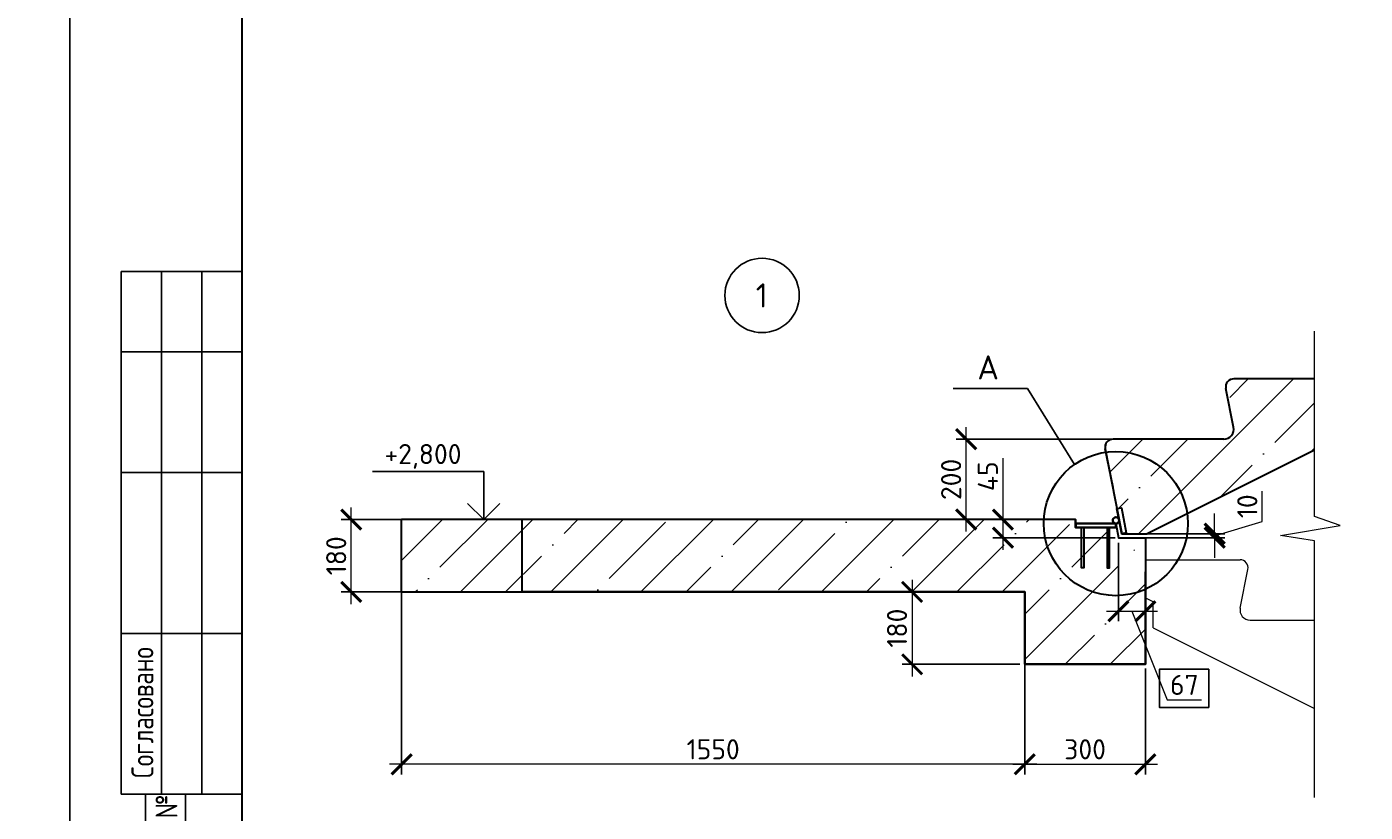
# Model space of a CAD drawing. Header units: millimetres. Extents: x 40580 to 2152466, y -328404 to 177125.
# Tile 5 of 252: x 269254 to 285899, y 143600 to 153370. Entities that reach past the tile are written whole.
import ezdxf
from ezdxf.enums import TextEntityAlignment as Align

# ---------------------------------------------------------------- set-up
doc = ezdxf.new("R2010")
doc.units = ezdxf.units.MM
for name, color, linetype in [('11', 7, 'Continuous'), ('12', 7, 'Continuous'), ('Столовая - обозначения', 7, 'Continuous'), ('ТЕКСТ 02', 7, 'Continuous')]:
    doc.layers.add(name, color=color, linetype=linetype)
for name, color, linetype, lineweight in [('RAZMER', 7, 'Continuous', 9), ('Основной', 1, 'Continuous', 40), ('отметки', 243, 'Continuous', 18), ('Размеры', 9, 'Continuous', 15), ('Столовая Двери и окна', 7, 'Continuous', 15), ('Тонкая', 81, 'Continuous', 20)]:
    doc.layers.add(name, color=color, linetype=linetype, lineweight=lineweight)
doc.styles.add('GOST type A Tekla', font='GOST2304A.ttf', dxfattribs={"height": 0.2})
doc.styles.add('ГОСТ', font='isocpeur.ttf')
doc.dimstyles.new('ГОСТ', dxfattribs={"dimscale": 0, "dimtxt": 2.5, "dimasz": 2.5, "dimexe": 1.25, "dimexo": 0.625, "dimtad": 1, "dimdec": 0, "dimtxsty": 'ГОСТ', "dimblk": 'ARCHTICK', "dimcen": 2.5, "dimdle": 1.5, "dimclrd": 256, "dimclre": 256, "dimclrt": 256, "dimadec": 0, "dimazin": 0, "dimtfac": 1, "dimtdec": 0, "dimtmove": 1, "dimatfit": 3, "dimfxl": 2, "dimtfill": 1, "dimlwd": -1, "dimarcsym": 0})

# ---------------------------------------------------------------- blocks, each defined once
blk = doc.blocks.new('Штамп')
at = {"layer": '11'}
blk.add_line((252070, 126228), (252070, 84178), dxfattribs=at)
at = {"layer": '11', "lineweight": 30}
blk.add_line((254210, 125978), (254210, 84428), dxfattribs=at)
at = {"layer": '12'}
for p, q in [((252710, 92928), (252710, 99428)), ((252710, 99428), (254210, 99428)), ((253210, 92928), (253210, 99428)), ((253710, 92928), (253710, 99428)), ((252710, 98428), (254210, 98428)), ((252710, 96928), (254210, 96928)), ((252710, 94928), (254210, 94928)), ((252710, 92928), (254210, 92928)), ((253010, 92928), (253010, 84428)), ((253510, 92928), (253510, 84428))]:
    blk.add_line(p, q, dxfattribs=at)
at = {"layer": '12', "style": 'GOST type A Tekla'}
for s, p in [('Согласовано', (253110, 93128)), ('Взам. инв. №', (253410, 91028))]:
    blk.add_text(s, height=273.6, rotation=90, dxfattribs=at).set_placement(p)
blk = doc.blocks.new('_ArchTick')
at = {"color": 0, "linetype": 'ByBlock', "const_width": 0.15}
blk.add_lwpolyline([(-0.5, -0.5), (0.5, 0.5)], dxfattribs=at)
blk = doc.blocks.new('*D5321')
at = {"layer": 'Defpoints', "color": 0, "lineweight": 25, "transparency": 16777216}
for p in [(273289, 147240), (273972, 147240), (273972, 146340)]:
    blk.add_point(p, dxfattribs=at)
at = {"layer": 'RAZMER', "transparency": 16777216}
blk.add_line((273289, 146190), (273289, 147390), dxfattribs=at)
at = {"layer": 'RAZMER', "lineweight": -2, "transparency": 16777216}
for p, q in [((273909, 147240), (273164, 147240)), ((273909, 146340), (273164, 146340))]:
    blk.add_line(p, q, dxfattribs=at)
at = {"layer": 'RAZMER', "transparency": 16777216, "xscale": 250, "yscale": 250, "zscale": 250}
for p, rotation in [((273289, 147240), 90), ((273289, 146340), 270)]:
    blk.add_blockref('_ArchTick', p, dxfattribs=dict(at, rotation=rotation))
at = {"layer": 'RAZMER', "transparency": 16777216, "insert": (273102, 146790), "char_height": 250, "attachment_point": 5, "rotation": 90, "style": 'ГОСТ', "bg_fill": 3, "box_fill_scale": 1.1, "bg_fill_color": 256, "bg_fill_true_color": 13158600, "bg_fill_transparency": 0}
blk.add_mtext('180', dxfattribs=at)
blk = doc.blocks.new('*D5322')
at = {"layer": 'Defpoints', "color": 0, "lineweight": 25, "transparency": 16777216}
for p in [(283070, 147065), (283070, 147015), (284026, 147065)]:
    blk.add_point(p, dxfattribs=at)
at = {"layer": 'RAZMER', "transparency": 16777216}
for p, q in [((284619, 147218), (284619, 147593)), ((284026, 147065), (284026, 147315)), ((284026, 147040), (284619, 147218)), ((284026, 147015), (284026, 147065)), ((284026, 147015), (284026, 147065)), ((284026, 147015), (284026, 146765))]:
    blk.add_line(p, q, dxfattribs=at)
at = {"layer": 'RAZMER', "lineweight": -2, "transparency": 16777216}
for p, q in [((283133, 147065), (284151, 147065)), ((283133, 147015), (284151, 147015))]:
    blk.add_line(p, q, dxfattribs=at)
at = {"layer": 'RAZMER', "transparency": 16777216, "xscale": 250, "yscale": 250, "zscale": 250}
for p, rotation in [((284026, 147065), 270), ((284026, 147015), 90)]:
    blk.add_blockref('_ArchTick', p, dxfattribs=dict(at, rotation=rotation))
at = {"layer": 'RAZMER', "transparency": 16777216, "insert": (284432, 147406), "char_height": 250, "attachment_point": 5, "rotation": 90, "style": 'ГОСТ', "bg_fill": 3, "box_fill_scale": 1.1, "bg_fill_color": 256, "bg_fill_true_color": 13158600, "bg_fill_transparency": 0}
blk.add_mtext('10', dxfattribs=at)
blk = doc.blocks.new('*D5323')
at = {"layer": 'Defpoints', "color": 0, "lineweight": 25, "transparency": 16777216}
for p in [(280924, 146340), (280264, 145440), (281665, 145440)]:
    blk.add_point(p, dxfattribs=at)
at = {"layer": 'RAZMER', "transparency": 16777216}
blk.add_line((280264, 146490), (280264, 145290), dxfattribs=at)
at = {"layer": 'RAZMER', "lineweight": -2, "transparency": 16777216}
for p, q in [((280862, 146340), (280139, 146340)), ((281603, 145440), (280139, 145440))]:
    blk.add_line(p, q, dxfattribs=at)
at = {"layer": 'RAZMER', "transparency": 16777216, "xscale": 250, "yscale": 250, "zscale": 250}
for p, rotation in [((280264, 146340), 90), ((280264, 145440), 270)]:
    blk.add_blockref('_ArchTick', p, dxfattribs=dict(at, rotation=rotation))
at = {"layer": 'RAZMER', "transparency": 16777216, "insert": (280076, 145890), "char_height": 250, "attachment_point": 5, "rotation": 90, "style": 'ГОСТ', "bg_fill": 3, "box_fill_scale": 1.1, "bg_fill_color": 256, "bg_fill_true_color": 13158600, "bg_fill_transparency": 0}
blk.add_mtext('180', dxfattribs=at)
blk = doc.blocks.new('*D5324')
at = {"layer": 'Defpoints', "color": 0, "lineweight": 25, "transparency": 16777216}
for p in [(281665, 145547), (283165, 145450), (283165, 144196)]:
    blk.add_point(p, dxfattribs=at)
at = {"layer": 'RAZMER', "lineweight": -2, "transparency": 16777216}
for p, q in [((281665, 145484), (281665, 144071)), ((283165, 145388), (283165, 144071))]:
    blk.add_line(p, q, dxfattribs=at)
at = {"layer": 'RAZMER', "transparency": 16777216}
blk.add_line((281515, 144196), (283315, 144196), dxfattribs=at)
at = {"layer": 'RAZMER', "transparency": 16777216, "xscale": 250, "yscale": 250, "zscale": 250, "rotation": 180}
blk.add_blockref('_ArchTick', (281665, 144196), dxfattribs=at)
at = {"layer": 'RAZMER', "transparency": 16777216, "xscale": 250, "yscale": 250, "zscale": 250}
blk.add_blockref('_ArchTick', (283165, 144196), dxfattribs=at)
at = {"layer": 'RAZMER', "transparency": 16777216, "insert": (282415, 144383), "char_height": 250, "attachment_point": 5, "style": 'ГОСТ', "bg_fill": 3, "box_fill_scale": 1.1, "bg_fill_color": 256, "bg_fill_true_color": 13158600, "bg_fill_transparency": 0}
blk.add_mtext('300', dxfattribs=at)
blk = doc.blocks.new('*D5325')
at = {"layer": 'Defpoints', "color": 0, "lineweight": 25, "transparency": 16777216}
for p in [(273915, 146573), (281665, 145024), (273915, 144196)]:
    blk.add_point(p, dxfattribs=at)
at = {"layer": 'RAZMER', "lineweight": -2, "transparency": 16777216}
for p, q in [((273915, 146510), (273915, 144071)), ((281665, 144962), (281665, 144071))]:
    blk.add_line(p, q, dxfattribs=at)
at = {"layer": 'RAZMER', "transparency": 16777216}
blk.add_line((281815, 144196), (273765, 144196), dxfattribs=at)
at = {"layer": 'RAZMER', "transparency": 16777216, "xscale": 250, "yscale": 250, "zscale": 250, "rotation": 180}
blk.add_blockref('_ArchTick', (273915, 144196), dxfattribs=at)
at = {"layer": 'RAZMER', "transparency": 16777216, "xscale": 250, "yscale": 250, "zscale": 250}
blk.add_blockref('_ArchTick', (281665, 144196), dxfattribs=at)
at = {"layer": 'RAZMER', "transparency": 16777216, "insert": (277790, 144383), "char_height": 250, "attachment_point": 5, "style": 'ГОСТ', "bg_fill": 3, "box_fill_scale": 1.1, "bg_fill_color": 256, "bg_fill_true_color": 13158600, "bg_fill_transparency": 0}
blk.add_mtext('1550', dxfattribs=at)
blk = doc.blocks.new('*D5326')
at = {"layer": 'Defpoints', "color": 0, "lineweight": 25, "transparency": 16777216}
for p in [(282235, 147240), (281393, 147015), (282852, 147015)]:
    blk.add_point(p, dxfattribs=at)
at = {"layer": 'RAZMER', "transparency": 16777216}
for p, q in [((281393, 148004), (281393, 147240)), ((281393, 147390), (281393, 146865))]:
    blk.add_line(p, q, dxfattribs=at)
at = {"layer": 'RAZMER', "lineweight": -2, "transparency": 16777216}
for p, q in [((282173, 147240), (281268, 147240)), ((282790, 147015), (281268, 147015))]:
    blk.add_line(p, q, dxfattribs=at)
at = {"layer": 'RAZMER', "transparency": 16777216, "xscale": 250, "yscale": 250, "zscale": 250}
for p, rotation in [((281393, 147240), 90), ((281393, 147015), 270)]:
    blk.add_blockref('_ArchTick', p, dxfattribs=dict(at, rotation=rotation))
at = {"layer": 'RAZMER', "transparency": 16777216, "insert": (281206, 147779), "char_height": 250, "attachment_point": 5, "rotation": 90, "style": 'ГОСТ', "bg_fill": 3, "box_fill_scale": 1.1, "bg_fill_color": 256, "bg_fill_true_color": 13158600, "bg_fill_transparency": 0}
blk.add_mtext('45', dxfattribs=at)
blk = doc.blocks.new('*D5327')
at = {"layer": 'Defpoints', "color": 0, "lineweight": 25, "transparency": 16777216}
for p in [(282830, 147015), (283165, 147005), (283165, 146100)]:
    blk.add_point(p, dxfattribs=at)
at = {"layer": 'RAZMER', "lineweight": -2, "transparency": 16777216}
for p, q in [((282830, 146953), (282830, 145975)), ((283165, 146943), (283165, 145975))]:
    blk.add_line(p, q, dxfattribs=at)
at = {"layer": 'RAZMER', "transparency": 16777216}
for p, q in [((282680, 146100), (283315, 146100)), ((282998, 146100), (283436, 144997)), ((283436, 144997), (283861, 144997))]:
    blk.add_line(p, q, dxfattribs=at)
at = {"layer": 'RAZMER', "transparency": 16777216, "xscale": 250, "yscale": 250, "zscale": 250, "rotation": 180}
blk.add_blockref('_ArchTick', (282830, 146100), dxfattribs=at)
at = {"layer": 'RAZMER', "transparency": 16777216, "xscale": 250, "yscale": 250, "zscale": 250}
blk.add_blockref('_ArchTick', (283165, 146100), dxfattribs=at)
at = {"layer": 'RAZMER', "transparency": 16777216, "insert": (283649, 145184), "char_height": 250, "attachment_point": 5, "style": 'ГОСТ', "bg_fill": 3, "box_fill_scale": 1.1, "bg_fill_color": 256, "bg_fill_true_color": 13158600, "bg_fill_transparency": 0}
blk.add_mtext('67', dxfattribs=at)
blk = doc.blocks.new('*D5334')
at = {"layer": 'Defpoints', "color": 0, "lineweight": 25, "transparency": 16777216}
for p in [(280936, 148241), (283094, 148241), (282235, 147240)]:
    blk.add_point(p, dxfattribs=at)
at = {"layer": 'RAZMER', "transparency": 16777216}
blk.add_line((280936, 147090), (280936, 148391), dxfattribs=at)
at = {"layer": 'RAZMER', "lineweight": -2, "transparency": 16777216}
for p, q in [((283031, 148241), (280811, 148241)), ((282173, 147240), (280811, 147240))]:
    blk.add_line(p, q, dxfattribs=at)
at = {"layer": 'RAZMER', "transparency": 16777216, "xscale": 250, "yscale": 250, "zscale": 250}
for p, rotation in [((280936, 148241), 90), ((280936, 147240), 270)]:
    blk.add_blockref('_ArchTick', p, dxfattribs=dict(at, rotation=rotation))
at = {"layer": 'RAZMER', "transparency": 16777216, "insert": (280749, 147740), "char_height": 250, "attachment_point": 5, "rotation": 90, "style": 'ГОСТ', "bg_fill": 3, "box_fill_scale": 1.1, "bg_fill_color": 256, "bg_fill_true_color": 13158600, "bg_fill_transparency": 0}
blk.add_mtext('200', dxfattribs=at)
blk = doc.blocks.new('ЗД1')
at = {"color": 18, "lineweight": 35, "true_color": 0x000000}
blk.add_lwpolyline([(461021, 158449), (461021, 158349), (460023, 158349), (460023, 158449)], close=True, dxfattribs=at)
at = {"layer": 'Столовая Двери и окна', "color": 18, "lineweight": 30, "true_color": 0x000000}
for points in [[(460173, 158349), (460233, 158349), (460233, 157349), (460173, 157349)], [(460871, 158349), (460811, 158349), (460811, 157349), (460871, 157349)]]:
    blk.add_lwpolyline(points, close=True, dxfattribs=at)

msp = doc.modelspace()

# ---------------------------------------------------------------- hatches: boundary and pattern name
at = {"layer": 'Размеры', "true_color": 0x000000, "transparency": 33554648}
h = msp.add_hatch(dxfattribs=at)
h.set_pattern_fill('ANSI35', color=18, scale=125)
h.set_pattern_definition([(45, (1896.8, 619101.2), (-561.266, 561.266), []), (45, (2458, 619101.2), (-561.266, 561.266), [992.1875, -198.4375, 0, -198.4375])])
h.paths.add_polyline_path([(282763.558, 148240.568), (284139.621, 148240.568, 0.473284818), (284262.193, 148390.083), (284166.019, 148870.957, -0.473284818), (284264.077, 148990.568), (285266.24, 148990.568), (285266.24, 148104.786), (283186.721, 147065.027), (282872.096, 147065.027), (282665.419, 148121.367, -0.472005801)])

# ---------------------------------------------------------------- linework, layer by layer
at = {"layer": 'RAZMER', "color": 18, "true_color": 0x000000}
msp.add_line((275274.394, 147240.277), (274602.972, 147240.277), dxfattribs=at)
at = {"layer": 'Основной', "color": 18, "lineweight": 30, "ltscale": 5, "true_color": 0x000000}
for p, q in [((285266.24, 148990.568), (284264.077, 148990.568)), ((284262.193, 148390.083), (284166.019, 148870.957)), ((284139.621, 148240.568), (282763.558, 148240.568)), ((284139.621, 148240.568), (282764.077, 148240.568)), ((282665.419, 148121.367), (282872.096, 147065.027)), ((282762.193, 147640.083), (282666.019, 148120.957)), ((282762.193, 147640.083), (282666.019, 148120.957)), ((282872.096, 147065.027), (283186.721, 147065.027))]:
    msp.add_line(p, q, dxfattribs=at)
at = {"layer": 'Основной', "color": 18, "lineweight": 0, "ltscale": 5, "true_color": 0x000000}
for p, q in [((283169.383, 146740.277), (284342.227, 146740.277)), ((284344.11, 146139.791), (284440.285, 146620.665)), ((283263.439, 146217.037), (283169.383, 146264.065)), ((283263.439, 145892.807), (283263.439, 146217.037)), ((284466.683, 145990.277), (285266.24, 145990.277))]:
    msp.add_line(p, q, dxfattribs=at)
at = {"layer": 'Основной', "color": 18, "lineweight": 30, "ltscale": 5, "true_color": 0x000000}
msp.add_lwpolyline([(285266.24, 148104.786), (283186.721, 147065.027)], dxfattribs=at)
at = {"layer": 'Основной', "color": 18, "lineweight": 0, "ltscale": 5, "true_color": 0x000000}
for points in [[(283263.439, 145892.807), (285266.24, 144891.406)], [(284763.439, 145142.807), (285266.24, 144891.406)]]:
    msp.add_lwpolyline(points, dxfattribs=at)
at = {"layer": 'Основной', "color": 18, "lineweight": 30, "ltscale": 5, "true_color": 0x000000}
for centre, radius, start, end in [((284264.077, 148890.568), 100, 90, 191.3099325), ((284139.621, 148365.568), 125, 270, 11.3099325), ((284139.621, 148365.568), 125, 270, 11.3099325), ((284139.621, 148365.568), 125, 270, 11.3099325), ((282763.558, 148140.568), 100, 90, 191.0703293), ((282764.077, 148140.568), 100, 90, 191.3099325), ((282764.077, 148140.568), 100, 90, 191.3099325)]:
    msp.add_arc(centre, radius, start, end, dxfattribs=at)
at = {"layer": 'Основной', "color": 18, "lineweight": 0, "ltscale": 5, "true_color": 0x000000}
for centre, radius, start, end in [((284342.227, 146640.277), 100, 348.6900675, 90), ((284466.683, 146115.277), 125, 168.6900675, 270)]:
    msp.add_arc(centre, radius, start, end, dxfattribs=at)
at = {"layer": 'отметки', "color": 18, "linetype": 'Continuous', "lineweight": 25, "ltscale": 100, "true_color": 0x000000}
for p, q in [((274935.973, 147840.277), (273552.791, 147840.277)), ((274935.973, 147240.277), (274935.973, 147840.277))]:
    msp.add_line(p, q, dxfattribs=at)
msp.add_lwpolyline([(274735.973, 147440.277), (274935.973, 147240.277), (275135.973, 147440.277)], dxfattribs=at)
at = {"layer": 'Размеры', "color": 18, "true_color": 0x000000}
msp.add_line((282235.165, 147240.277), (273915.42, 147240.277), dxfattribs=at)
at = {"layer": 'Размеры', "color": 18, "lineweight": 30, "true_color": 0x000000}
msp.add_line((273915.42, 146340.277), (273915.42, 147240.277), dxfattribs=at)
for points in [[(282295.383, 147240.277), (273915.42, 147240.277)], [(273915.42, 146340.277), (281665.419, 146340.277), (281665.419, 145440.277), (283165.383, 145440.277), (283165.383, 146590.277)]]:
    msp.add_lwpolyline(points, dxfattribs=at)
at = {"layer": 'ТЕКСТ 02', "color": 18, "lineweight": 25, "true_color": 0x000000}
msp.add_circle((278398.135, 150028.318), 462.354, dxfattribs=at)
at = {"layer": 'Тонкая', "color": 18, "linetype": 'ByBlock', "ltscale": 75, "true_color": 0x000000}
msp.add_lwpolyline([(285266.24, 143782.94), (285266.24, 146974.618), (284845.635, 147040.351), (285585.526, 147166.649), (285266.24, 147279.65), (285266.24, 149585.238)], dxfattribs=at)

# ---------------------------------------------------------------- block references
at = {"layer": 'Столовая - обозначения', "color": 18, "lineweight": 20, "true_color": 0x000000}
msp.add_blockref('Штамп', (17719.259, 50897.048), dxfattribs=at)

# ---------------------------------------------------------------- texts
at = {"layer": 'отметки', "color": 18, "linetype": 'Continuous', "lineweight": 25, "ltscale": 100, "true_color": 0x000000, "style": 'ГОСТ'}
msp.add_text('+2,800', height=250, dxfattribs=at).set_placement((273702.791, 147930.277))
at = {"layer": 'ТЕКСТ 02', "color": 18, "lineweight": 25, "true_color": 0x000000, "style": 'ГОСТ'}
for s, p in [('1', (278394.182, 150028.318)), ('А', (281209.527, 149133.181))]:
    msp.add_text(s, height=300, dxfattribs=at).set_placement(p, align=Align.MIDDLE_CENTER)

# ---------------------------------------------------------------- next in the draw order: dimensions: what is measured, and where the dimension line sits
at = {"layer": 'RAZMER', "color": 18, "true_color": 0x000000}
dim = msp.add_linear_dim(base=(281393.391, 147015.027), p1=(282235.165, 147240.277), p2=(282852.292, 147015.027), angle=90, dimstyle='ГОСТ', override={"dimscale": 0, "dimlfac": 0.2, "dimtix": 0, "dimtofl": 1, "dimtmove": 1, "dimatfit": 3}, dxfattribs=at)
dim.commit()
dim.dimension.update_dxf_attribs({"geometry": '*D5326', "text_midpoint": (281397.141, 147779.473), "dimtype": 160})
for base, p1, p2, picture, middle in [((284025.645, 147065.027), (283070.29, 147015.027), (283070.29, 147065.027), '*D5322', (284431.895, 147280.652)), ((273289.22, 147240.277), (273971.926, 146340.277), (273971.926, 147240.277), '*D5321', (273101.72, 146790.277)), ((280263.809, 145440.277), (280924.348, 146340.277), (281665.419, 145440.277), '*D5323', (280076.309, 145890.277))]:
    dim = msp.add_linear_dim(base=base, p1=p1, p2=p2, angle=90, dimstyle='ГОСТ', override={"dimscale": 0, "dimlfac": 0.2, "dimtix": 0, "dimtofl": 1, "dimtmove": 1, "dimatfit": 3}, dxfattribs=at)
    dim.commit()
    dim.dimension.update_dxf_attribs({"geometry": picture, "text_midpoint": middle})

# ---------------------------------------------------------------- next in the draw order: dimensions: what is measured, and where the dimension line sits
dim = msp.add_linear_dim(base=(283165.383, 144195.876), p1=(281665.419, 145546.551), p2=(283165.383, 145450.227), dimstyle='ГОСТ', override={"dimscale": 0, "dimlfac": 0.2, "dimtix": 0, "dimtofl": 1, "dimtmove": 1, "dimatfit": 3}, dxfattribs=at)
dim.commit()
dim.dimension.update_dxf_attribs({"geometry": '*D5324', "text_midpoint": (282415.401, 144383.376)})

# ---------------------------------------------------------------- next in the draw order: dimensions: what is measured, and where the dimension line sits
dim = msp.add_linear_dim(base=(283165.364, 146100.371), p1=(282830.364, 147015.027), p2=(283165.364, 147005.292), dimstyle='ГОСТ', override={"dimscale": 0, "dimlfac": 0.2, "dimrnd": 1, "dimtix": 0, "dimtofl": 1, "dimtmove": 1, "dimatfit": 3}, dxfattribs=at)
dim.commit()
dim.dimension.update_dxf_attribs({"geometry": '*D5327', "text_midpoint": (283498.552, 144996.522), "dimtype": 160})
dim = msp.add_linear_dim(base=(273915.42, 144195.876), p1=(281665.419, 145024.187), p2=(273915.42, 146572.712), dimstyle='ГОСТ', override={"dimscale": 0, "dimlfac": 0.2, "dimtix": 0, "dimtofl": 1, "dimtmove": 1, "dimatfit": 3}, dxfattribs=at)
dim.commit()
dim.dimension.update_dxf_attribs({"geometry": '*D5325', "text_midpoint": (277790.419, 144383.376)})

# ---------------------------------------------------------------- next in the draw order: hatches: boundary and pattern name
at = {"layer": 'Размеры', "true_color": 0x000000, "transparency": 33554648}
h = msp.add_hatch(dxfattribs=at)
h.set_pattern_fill('ANSI35', color=18, scale=125)
h.set_pattern_definition([(45, (1896.8, 618951.2), (-561.266, 561.266), []), (45, (2458, 618951.2), (-561.266, 561.266), [992.1875, -198.4375, 0, -198.4375])])
h.paths.add_polyline_path([(283169.383, 146864.891), (282720.419, 146864.891), (282720.419, 147240.277), (273915.42, 147240.277), (273915.42, 146340.277), (281665.419, 146340.277), (281665.419, 145440.277), (283165.383, 145440.277), (283165.383, 146590.277), (283169.383, 146590.277)])
h.paths.add_polyline_path([(282720.419, 147135.305), (282720.419, 147240.277), (282221.624, 147240.277), (282221.624, 147135.305)], flags=17)
h.paths.add_polyline_path([(282826.151, 146581.368), (283063.651, 146581.368), (283063.651, 146856.936), (282826.151, 146856.936)], flags=16)

# ---------------------------------------------------------------- next in the draw order: linework, layer by layer
at = {"layer": 'Столовая Двери и окна', "color": 1, "lineweight": 25}
msp.add_lwpolyline([(283952.647, 145377.662), (283339.348, 145377.662), (283339.348, 144902.801), (283952.647, 144902.801)], close=True, dxfattribs=at)

# ---------------------------------------------------------------- next in the draw order: dimensions: what is measured, and where the dimension line sits
at = {"layer": 'RAZMER', "color": 18, "true_color": 0x000000}
dim = msp.add_linear_dim(base=(280936.481, 148240.568), p1=(282235.165, 147240.277), p2=(283093.924, 148240.568), angle=90, dimstyle='ГОСТ', override={"dimscale": 0, "dimlfac": 0.2, "dimtix": 0, "dimtofl": 1, "dimtmove": 1, "dimatfit": 3}, dxfattribs=at)
dim.commit()
dim.dimension.update_dxf_attribs({"geometry": '*D5334', "text_midpoint": (280936.481, 147740.423), "dimtype": 160})

# ---------------------------------------------------------------- next in the draw order: linework, layer by layer
at = {"color": 18, "lineweight": 35, "true_color": 0x000000}
msp.add_line((282811.244, 147376.799), (282872.096, 147065.027), dxfattribs=at)
msp.add_lwpolyline([(282796.71, 147190.285), (282796.71, 147140.26), (282297.925, 147140.367), (282297.925, 147190.593)], close=True, dxfattribs=at)
msp.add_circle((282798.608, 147230.442), 40, dxfattribs=at)
at = {"layer": 'Столовая Двери и окна', "color": 18, "lineweight": 25, "true_color": 0x000000}
msp.add_lwpolyline([(282283.475, 147925.452), (281697.782, 148870.488), (280774.429, 148870.488)], dxfattribs=at)
at = {"layer": 'Столовая Двери и окна', "color": 18, "lineweight": 30, "true_color": 0x000000}
for points in [[(282811.244, 147376.799), (282866.56, 147387.622), (282924.241, 147075.229), (282872.092, 147065.05), (282811.102, 147376.771)], [(282795.383, 147190.121), (282830.364, 147015.027), (283165.363, 147015.027), (283165.383, 145440.277), (281665.419, 145440.277), (281665.419, 146340.277), (275415.42, 146340.277), (275415.42, 147240.277)]]:
    msp.add_lwpolyline(points, dxfattribs=at)
msp.add_lwpolyline([(282295.383, 147190.331), (282795.383, 147190.121), (282295.383, 147190.331), (282295.383, 147240.277)], close=True, dxfattribs=at)
msp.add_circle((282796.71, 147190.252), 896.621, dxfattribs=at)

# ---------------------------------------------------------------- next in the draw order: block references
at = {"layer": 'Столовая Двери и окна', "color": 18, "lineweight": 25, "true_color": 0x000000, "xscale": 0.5, "yscale": 0.5, "zscale": 0.5}
msp.add_blockref('ЗД1', (52284.869, 67965.772), dxfattribs=at)

# ---------------------------------------------------------------- next in the draw order: texts
at = {"color": 18, "true_color": 0x000000, "insert": (250111.057, 153773.154), "char_height": 200, "attachment_point": 1, "style": 'ГОСТ'}
msp.add_mtext_dynamic_manual_height_columns('\\pi9510.738;{\\H1.5152x;\\P\\pi1000;Общие указания\\P\\pi200;}1.^IРабочая документация разработана в соответствии с заданием на проектирование, требованиями действующих технических регламентов, стандартов, сводов правил и других документов, содержащих установленные требования.\\P2.^IРабочая документация выполнена в соответствии со следующими нормативными и техническими документами:\\P-^IСП 20.13330.2016 "Нагрузки и Воздействия";\\P-^IСП 63.13330.2012 "Бетонные и железобетонные конструкции. Основные положения";\\P-^IСП 22.13330.2016 "Основания зданий и сооружений";\\P-^IСП 45.13330.2012 "Земляные сооружения, основания и фундаменты".\\P3.   За относительную отметку 0,000 принята отметка чистого пола первого этажа.\\P4.^IПеречень видов работ, для которых необходимо составлять акты освидетельствования скрытых работ:\\P-^Iармирование конструкций;\\P-^Iосвидетельствование опалубки перед бетонированием;\\P-^Iвыполнение сварочных работ;\\P-^Iотбор контрольных проб бетона;\\P-^Iсоответствие законченных железобетонных конструкций проекту с отображением качества работ;\\P-^Iустройство монолитных конструкций, выполняемых в зимнее время;  \\P\\pi0;        -    устройство гидроизоляции;\\P\\pi200;-^Iуплотнение грунтов и обратную засыпку.\\PЗапрещается выполнение последующих работ при отсутствии актов освидетельствования предшествующих скрытых работ во всех случаях.\\P\\pi0;        5. Проект рассчитан на производство работ в период положительных температур. В случае выполнения работ при отрицательных температурах необходимо выполнять требования СНиП часть 3 по производству работ и ППР.\\P        6. При минимальной температуре воздуха до минус 15°С допускается:\\P\\pi200;-выдерживание бетона в конструкции методом термоса, при предварительном разогреве бетонной смеси;\\P -форсированный электроразогрев бетона в конструкции с повторным уплотнением.\\PПри минимальной температуре воздуха до минус 25°С допускается:\\P -обогрев бетона в греющей опалубке с помощью низкотемпературных электронагревателей;\\P -электродный сквозной прогрев бетона;\\P -электрообогрев с помощью греющего провода.\\P      7. В процессе бетонирования обеспечить соблюдение защитных слоев и мест положения рабочей арматуры согласно проекту. Величина защитного слоя продольной рабочей арматуры у боковых граней стен монолитных участков должны быть не менее 20мм и не менее диаметра продольной рабочей арматуры конструкции, величина защитного слоя поперечной арматуры - не менее 10 мм\\P      8. Крестовые соединения стержней продольной и поперечной арматуры, соединение стержней продольной арматуры по длине выполнить вязкой отожженой проволокой диаметром 2,0-3,0 мм', width=17710.69822, gutter_width=5800, heights=[13133.416], dxfattribs=at)

doc.saveas('drawing.dxf')
